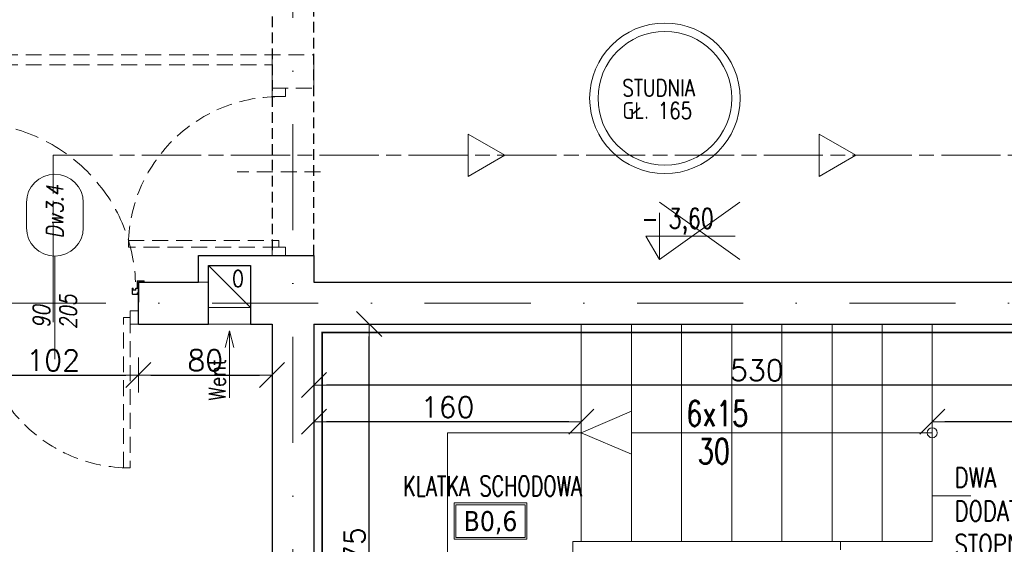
# Model space of a CAD drawing. Header units: millimetres. Extents: x 23192 to 177760, y -399809 to -79279.
# Tile 159 of 256: x 51829 to 52418, y -195083 to -194770. Entities that reach past the tile are written whole.
import ezdxf
from ezdxf.enums import TextEntityAlignment as Align

# ---------------------------------------------------------------- set-up
doc = ezdxf.new("R2010")
doc.units = ezdxf.units.MM
for name, pattern in [('2_3', [1, 0.5, -0.5]), ('CACHE', [9.525, 6.35, -3.175]), ('CARKOVANA', [7.5, 5, -2.5]), ('CENTER', [0.6, 0.375, -0.075, 0.075, -0.075]), ('CHAIN', [0.3543, 0.2362, -0.0295, 0.0591, -0.0295]), ('DASHDOT', [25.4, 12.7, -6.35, 0, -6.35]), ('Hidden Line', [391.222223, 282.222223, -109]), ('HIDDEN2', [4.7625, 3.175, -1.5875])]:
    doc.linetypes.add(name, pattern=pattern)
doc.layers.get('0').update_dxf_attribs({"lineweight": 0})
for name, color, linetype, lineweight in [('!! 0_ Istn-sciany', 3, 'Continuous', 30), ('!! 0_ Istn-widok', 1, 'Continuous', 15), ('!! 0_ Opis', 8, 'Continuous', 13), ('!! 0_Istn-armatura', 6, 'Continuous', 9), ('!! 0_Istn-went', 5, 'Continuous', 13), ('!! 0_Opis_pom', 9, 'Continuous', 13), ('!! 0_Widok', 1, 'Continuous', 15), ('!! 1  WYDZIELENIE PPOŻ', 252, 'Continuous', 0), ('!! 1_droga ewakuacyjna', 3, 'CHAIN', 20), ('!! 1_drzwi-linia', 213, 'Continuous', 5), ('!! 2_drzwi opis', 151, 'Continuous', 9), ('!! wymiary osi', 250, 'Continuous', 9), ('0-osie-liniA', 14, 'DASHDOT', 5)]:
    doc.layers.add(name, color=color, linetype=linetype, lineweight=lineweight)
doc.layers.add('!! 1_PROJ przerywana', color=3, linetype='CACHE')
doc.layers.add('!! 1_Wyburzenia', color=252, linetype='CARKOVANA', lineweight=13, true_color=0x696969)
doc.styles.add('50', font='ROMANS.shx', dxfattribs={"width": 0.8, "height": 10})
doc.styles.add('ARCHETYP', font='romans.shx', dxfattribs={"height": 15})
doc.styles.add('ARIAL', font='tahoma.ttf')
doc.styles.add('SIMPLEX', font='simplex.shx', dxfattribs={"width": 0.77})
doc.styles.add('TXT', font='simplex.shx')
doc.dimstyles.new('DIM50', dxfattribs={"dimscale": 5, "dimtxt": 2.5, "dimasz": 1.5, "dimexe": 0, "dimexo": 0, "dimgap": 0.5, "dimtad": 1, "dimdec": 4, "dimrnd": 0.5, "dimdsep": 46, "dimtxsty": 'TXT', "dimblk1": 'TICK1', "dimblk2": 'TICK1', "dimsah": 1, "dimcen": 0, "dimse1": 1, "dimse2": 1, "dimclrd": 1, "dimclre": 7, "dimclrt": 9, "dimadec": 0, "dimazin": 0, "dimtfac": 1, "dimtdec": 4, "dimtmove": 2, "dimatfit": 3, "dimldrblk": 'TICK1', "dimfxl": 1, "dimtolj": 1, "dimarcsym": 0})

# ---------------------------------------------------------------- blocks, each defined once
blk = doc.blocks.new('BLOK OSI')
at = {"layer": '0-osie-liniA', "ltscale": 5}
for points in [[(51992.21142, -199661.23318), (51992.21142, -193642.4104)], [(48639.25763, -195002.0883), (55442.2848, -195002.0883)]]:
    blk.add_lwpolyline(points, dxfattribs=at)
blk = doc.blocks.new('zaw-dr-90-p')
at = {"color": 2, "linetype": 'CENTER', "ltscale": 0.2}
for p, q in [((12, 0), (-12, 0)), ((0, 12), (0, -12)), ((24.5, 24), (31, 24)), ((24.5, 19), (31, 19))]:
    blk.add_line(p, q, dxfattribs=at)
at = {"ltscale": 0.2}
for p, q in [((10, 12), (6.5, 12)), ((10, 0), (10, 6.5))]:
    blk.add_line(p, q, dxfattribs=at)
blk.add_lwpolyline([(0, 6.5), (23.5, 6.5, 0.414214), (28, 11), (28, 31), (24.5, 31), (24.5, 11, -0.414214), (23.5, 10), (0, 10, 4.561698), (7.6, 6.5), (4.9, 4.2)], format="xyb", dxfattribs=at)
blk.add_lwpolyline([(-0.2, -0.2), (-2.5, -0.2), (-2.5, 0.2), (-0.2, 0.2), (-0.2, 2.5), (0.2, 2.5), (0.2, 0.2), (2.8, 0.2), (2.8, -0.2), (0.2, -0.2), (0.2, -2.8), (-0.2, -2.8)], close=True)
blk.add_lwpolyline([(10, 10), (10, 39), (6.5, 39), (6.5, 10)], dxfattribs=at)
blk.add_circle((0, 0), 6.5, dxfattribs=at)
blk = doc.blocks.new('drzwi 90- sc 12')
for p, q in [((-13620.32, 20410.16), (-13620.32, 20313.77)), ((-13614.92, 20409.86), (-13620.32, 20409.86)), ((-13616.12, 20410.26), (-13620.22, 20410.26)), ((-13616.12, 20410.26), (-13620, 20410.26)), ((-13618.17, 20410.26), (-13616.22, 20410.26)), ((-13618.17, 20410.26), (-13616.22, 20410.26)), ((-13616.12, 20410.26), (-13616.12, 20411.46)), ((-13616.12, 20411.46), (-13615.02, 20411.46)), ((-13614.92, 20411.36), (-13614.92, 20313.77)), ((-13620.32, 20313.47), (-13620.32, 20317.97)), ((-13614.92, 20313.77), (-13620.32, 20313.77)), ((-13618.22, 20313.37), (-13620.22, 20313.37)), ((-13618.22, 20313.67), (-13618.22, 20313.37)), ((-13618.22, 20313.67), (-13616.42, 20313.67)), ((-13615.92, 20313.17), (-13615.92, 20312.17)), ((-13614.92, 20312.27), (-13614.92, 20317.97)), ((-13715.57, 20308.32), (-13715.57, 20308.56)), ((-13715.57, 20307.69), (-13715.57, 20308.56)), ((-13715.57, 20307.82), (-13715.57, 20308.56)), ((-13715.57, 20307.72), (-13715.37, 20307.72)), ((-13617.77, 20311.12), (-13617.77, 20305.72)), ((-13617.77, 20311.12), (-13617.77, 20305.72)), ((-13616.17, 20309.92), (-13617.37, 20309.92)), ((-13616.17, 20309.92), (-13616.17, 20311.02)), ((-13615.92, 20312.17), (-13615.02, 20312.17)), ((-13715.77, 20301.96), (-13716.27, 20301.96)), ((-13616.77, 20301.96), (-13616.27, 20301.96))]:
    blk.add_line(p, q)
for points in [[(-13665.27, 20284.96), (-13665.27, 20325.83)], [(-13615.57, 20309.64), (-13615.32, 20309.64), (-13615.32, 20309.82), (-13616.32, 20309.82), (-13616.32, 20309.64), (-13615.92, 20309.64)]]:
    blk.add_lwpolyline(points)
at = {"lineweight": 30}
for points in [[(-13716.27, 20308.92), (-13721.27, 20308.92)], [(-13716.27, 20308.92), (-13716.27, 20296.92)], [(-13614.27, 20308.92), (-13609.27, 20308.92)], [(-13614.27, 20308.92), (-13614.27, 20296.92)]]:
    blk.add_lwpolyline(points, dxfattribs=at)
at = {"ltscale": 0.2}
for points in [[(-13715.57, 20307.51), (-13715.57, 20309.48, 0.414214), (-13715.91, 20309.82), (-13719.43, 20309.82, 0.414214), (-13719.77, 20309.48), (-13719.77, 20308.92), (-13719.59, 20308.92), (-13719.59, 20309.48, -0.414214), (-13719.43, 20309.64), (-13716.97, 20309.64)], [(-13716.97, 20309.64), (-13715.91, 20309.64, -0.414214), (-13715.75, 20309.48), (-13715.75, 20307.51)], [(-13715.75, 20307.76), (-13715.75, 20305.58, 0.414214), (-13715.41, 20305.24), (-13714.96, 20305.24, -0.414214), (-13714.8, 20305.08), (-13714.8, 20304.48, 0.414214), (-13714.46, 20304.14), (-13713.28, 20304.14, 0.414214), (-13712.94, 20304.48), (-13712.94, 20305.15, -1), (-13712.75, 20305.15), (-13712.75, 20301.96, -0.414214), (-13712.91, 20301.8), (-13715.43, 20301.8, -0.414214), (-13715.59, 20301.96), (-13715.59, 20302.52), (-13715.77, 20302.52), (-13715.77, 20301.96, 0.414214), (-13715.43, 20301.62), (-13712.91, 20301.62, 0.414214), (-13712.57, 20301.96), (-13712.57, 20305.15, 1), (-13713.12, 20305.15), (-13713.12, 20304.48, -0.414214), (-13713.28, 20304.32), (-13714.46, 20304.32, -0.414214), (-13714.62, 20304.48), (-13714.62, 20305.08, 0.414214), (-13714.96, 20305.42), (-13715.41, 20305.42, -0.414214), (-13715.57, 20305.58), (-13715.57, 20307.64)], [(-13615.92, 20309.64), (-13616.63, 20309.64, 0.414214), (-13616.79, 20309.48), (-13616.79, 20305.58, -0.414214), (-13617.13, 20305.24), (-13617.58, 20305.24, 0.414214), (-13617.74, 20305.08), (-13617.74, 20304.48, -0.414214), (-13618.08, 20304.14), (-13619.26, 20304.14, -0.414214), (-13619.6, 20304.48), (-13619.6, 20305.15, 1), (-13619.79, 20305.15), (-13619.79, 20301.96, 0.414214), (-13619.63, 20301.8), (-13617.11, 20301.8, 0.414214), (-13616.95, 20301.96), (-13616.95, 20302.52), (-13616.77, 20302.52), (-13616.77, 20301.96, -0.414214), (-13617.11, 20301.62), (-13619.63, 20301.62, -0.414214), (-13619.97, 20301.96), (-13619.97, 20305.15, -1), (-13619.42, 20305.15), (-13619.42, 20304.48, 0.414214), (-13619.26, 20304.32), (-13618.08, 20304.32, 0.414214), (-13617.92, 20304.48), (-13617.92, 20305.08, -0.414214), (-13617.58, 20305.42), (-13617.13, 20305.42, 0.414214), (-13616.97, 20305.58), (-13616.97, 20309.48, -0.414214), (-13616.63, 20309.82), (-13613.11, 20309.82, -0.414214), (-13612.77, 20309.48), (-13612.77, 20308.92), (-13612.95, 20308.92), (-13612.95, 20309.48, 0.414214), (-13613.11, 20309.64), (-13615.57, 20309.64)]]:
    blk.add_lwpolyline(points, format="xyb", dxfattribs=at)
blk.add_lwpolyline([(-13616.79, 20308.82), (-13616.97, 20308.82), (-13616.97, 20307.42), (-13616.79, 20307.42)], close=True)
for centre, radius, start, end in [((-13620.22, 20410.16), 0.1, 90, 180), ((-13615.02, 20411.36), 0.1, 0, 90), ((-13620.22, 20313.47), 0.1, 180, 270), ((-13616.42, 20313.17), 0.5, 0, 90), ((-13616.27, 20311.02), 0.1, 0, 90), ((-13615.02, 20312.27), 0.1, 270, 0)]:
    blk.add_arc(centre, radius, start, end)
at = {"linetype": 'Hidden Line', "lineweight": 9, "ltscale": 0.05}
blk.add_arc((-13615.5, 20305.14), 99.12, 94.80054, 177.69442, dxfattribs=at)
at = {"xscale": 0.09999999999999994, "yscale": 0.09999999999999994, "zscale": 0.09999999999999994, "rotation": 180.0000000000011}
blk.add_blockref('zaw-dr-90-p', (-13614.92, 20310.92), dxfattribs=at)
blk = doc.blocks.new('1_ok-opis')
blk.add_line((0, 111.61), (0, 50))
for points in [[(-17, 128.61), (-17, 143.61)], [(17, 128.61), (17, 143.61)]]:
    blk.add_lwpolyline(points)
for centre, start, end in [((0, 143.61), 0, 180), ((0, 128.61), 180, 0)]:
    blk.add_arc(centre, 17, start, end)
at = {"style": 'ARCHETYP'}
for tag, height, rotation, p in [('NR', 12, 90, (0, 136.9)), ('NR', 12, 270, (0, 136.9)), ('SZEROKOŚĆ', 10, 90, (-8, 78.29)), ('WYSOKOŚĆ', 10, 270, (-8, 78.29)), ('WYSOKOŚĆ', 10, 90, (8, 78.29)), ('SZEROKOŚĆ', 10, 270, (8, 78.29))]:
    blk.add_attdef(tag, text='', height=height, rotation=rotation, dxfattribs=at).set_placement(p, align=Align.MIDDLE)
blk = doc.blocks.new('TICK1')
at = {"color": 2}
blk.add_line((-1, -1), (1, 1), dxfattribs=at)
at = {"color": 0}
for p, q in [((0, -1.4), (0, 1.4)), ((0, 0), (-1, 0))]:
    blk.add_line(p, q, dxfattribs=at)
blk = doc.blocks.new('*D2473')
at = {"layer": '!! wymiary osi', "color": 1, "lineweight": -2, "transparency": 16777216}
blk.add_line((52527.21, -194988.08), (52012.21, -194988.08), dxfattribs=at)
at = {"layer": 'DEFPOINTS', "color": 0, "transparency": 16777216}
for p in [(52004.71, -194951.59), (52534.71, -194951.59), (52004.71, -194988.08)]:
    blk.add_point(p, dxfattribs=at)
at = {"layer": '!! wymiary osi', "color": 1, "lineweight": -2, "transparency": 16777216, "xscale": 7.5, "yscale": 7.5, "zscale": 7.5, "rotation": 180}
blk.add_blockref('TICK1', (52004.71, -194988.08), dxfattribs=at)
at = {"layer": '!! wymiary osi', "color": 1, "lineweight": -2, "transparency": 16777216, "xscale": 7.5, "yscale": 7.5, "zscale": 7.5}
blk.add_blockref('TICK1', (52534.71, -194988.08), dxfattribs=at)
at = {"layer": '!! wymiary osi', "color": 9, "transparency": 16777216, "insert": (52269.71, -194979.33), "char_height": 12.5, "attachment_point": 5, "style": 'TXT'}
blk.add_mtext('\\A1;530', dxfattribs=at)
blk = doc.blocks.new('*D2478')
at = {"layer": '!! wymiary osi', "color": 1, "lineweight": -2, "transparency": 16777216}
blk.add_line((52037.78, -195219.09), (52037.78, -194959.09), dxfattribs=at)
at = {"layer": 'DEFPOINTS', "color": 0, "transparency": 16777216}
for p in [(52004.71, -194951.59), (52037.78, -194951.59), (52004.71, -195226.59)]:
    blk.add_point(p, dxfattribs=at)
at = {"layer": '!! wymiary osi', "color": 1, "lineweight": -2, "transparency": 16777216, "xscale": 7.5, "yscale": 7.5, "zscale": 7.5}
for p, rotation in [((52037.78, -194951.59), 90), ((52037.78, -195226.59), 270)]:
    blk.add_blockref('TICK1', p, dxfattribs=dict(at, rotation=rotation))
at = {"layer": '!! wymiary osi', "color": 9, "transparency": 16777216, "insert": (52029.03, -195089.09), "char_height": 12.5, "attachment_point": 5, "rotation": 90, "style": 'TXT'}
blk.add_mtext('\\A1;275', dxfattribs=at)
blk = doc.blocks.new('*D2479')
at = {"layer": '!! wymiary osi', "color": 1, "lineweight": -2, "transparency": 16777216}
blk.add_line((52527.21, -195010.02), (52382.21, -195010.02), dxfattribs=at)
at = {"layer": 'DEFPOINTS', "color": 0, "transparency": 16777216}
for p in [(52374.71, -194951.59), (52534.71, -194951.59), (52374.71, -195010.02)]:
    blk.add_point(p, dxfattribs=at)
at = {"layer": '!! wymiary osi', "color": 1, "lineweight": -2, "transparency": 16777216, "xscale": 7.5, "yscale": 7.5, "zscale": 7.5, "rotation": 180}
blk.add_blockref('TICK1', (52374.71, -195010.02), dxfattribs=at)
at = {"layer": '!! wymiary osi', "color": 1, "lineweight": -2, "transparency": 16777216, "xscale": 7.5, "yscale": 7.5, "zscale": 7.5}
blk.add_blockref('TICK1', (52534.71, -195010.02), dxfattribs=at)
at = {"layer": '!! wymiary osi', "color": 9, "transparency": 16777216, "insert": (52454.71, -195001.27), "char_height": 12.5, "attachment_point": 5, "style": 'TXT'}
blk.add_mtext('\\A1;160', dxfattribs=at)
blk = doc.blocks.new('*D2480')
at = {"layer": '!! wymiary osi', "color": 1, "lineweight": -2, "transparency": 16777216}
blk.add_line((52157.21, -195010.02), (52012.21, -195010.02), dxfattribs=at)
at = {"layer": 'DEFPOINTS', "color": 0, "transparency": 16777216}
for p in [(52004.71, -195010.02), (52004.71, -195016.59), (52164.71, -195016.59)]:
    blk.add_point(p, dxfattribs=at)
at = {"layer": '!! wymiary osi', "color": 1, "lineweight": -2, "transparency": 16777216, "xscale": 7.5, "yscale": 7.5, "zscale": 7.5, "rotation": 180}
blk.add_blockref('TICK1', (52004.71, -195010.02), dxfattribs=at)
at = {"layer": '!! wymiary osi', "color": 1, "lineweight": -2, "transparency": 16777216, "xscale": 7.5, "yscale": 7.5, "zscale": 7.5}
blk.add_blockref('TICK1', (52164.71, -195010.02), dxfattribs=at)
at = {"layer": '!! wymiary osi', "color": 9, "transparency": 16777216, "insert": (52084.71, -195001.27), "char_height": 12.5, "attachment_point": 5, "style": 'TXT'}
blk.add_mtext('\\A1;160', dxfattribs=at)
blk = doc.blocks.new('*D2585')
at = {"layer": '!! wymiary osi', "color": 1, "lineweight": -2, "transparency": 16777216}
blk.add_line((51805.21, -194982.06), (51892.21, -194982.06), dxfattribs=at)
at = {"layer": 'DEFPOINTS', "color": 0, "transparency": 16777216}
for p in [(51797.71, -194951.59), (51899.71, -194951.59), (51899.71, -194982.06)]:
    blk.add_point(p, dxfattribs=at)
at = {"layer": '!! wymiary osi', "color": 1, "lineweight": -2, "transparency": 16777216, "xscale": 7.5, "yscale": 7.5, "zscale": 7.5, "rotation": 180}
blk.add_blockref('TICK1', (51797.71, -194982.06), dxfattribs=at)
at = {"layer": '!! wymiary osi', "color": 1, "lineweight": -2, "transparency": 16777216, "xscale": 7.5, "yscale": 7.5, "zscale": 7.5}
blk.add_blockref('TICK1', (51899.71, -194982.06), dxfattribs=at)
at = {"layer": '!! wymiary osi', "color": 9, "transparency": 16777216, "insert": (51848.71, -194973.31), "char_height": 12.5, "attachment_point": 5, "style": 'TXT'}
blk.add_mtext('\\A1;102', dxfattribs=at)
blk = doc.blocks.new('*D2586')
at = {"layer": '!! wymiary osi', "color": 1, "lineweight": -2, "transparency": 16777216}
blk.add_line((51907.21, -194982.06), (51972.21, -194982.06), dxfattribs=at)
at = {"layer": 'DEFPOINTS', "color": 0, "transparency": 16777216}
for p in [(51899.71, -194951.59), (51979.71, -194951.59), (51979.71, -194982.06)]:
    blk.add_point(p, dxfattribs=at)
at = {"layer": '!! wymiary osi', "color": 1, "lineweight": -2, "transparency": 16777216, "xscale": 7.5, "yscale": 7.5, "zscale": 7.5, "rotation": 180}
blk.add_blockref('TICK1', (51899.71, -194982.06), dxfattribs=at)
at = {"layer": '!! wymiary osi', "color": 1, "lineweight": -2, "transparency": 16777216, "xscale": 7.5, "yscale": 7.5, "zscale": 7.5}
blk.add_blockref('TICK1', (51979.71, -194982.06), dxfattribs=at)
at = {"layer": '!! wymiary osi', "color": 9, "transparency": 16777216, "insert": (51939.71, -194973.31), "char_height": 12.5, "attachment_point": 5, "style": 'TXT'}
blk.add_mtext('\\A1;80', dxfattribs=at)

msp = doc.modelspace()

# ---------------------------------------------------------------- linework, layer by layer
at = {"layer": '!! 0_ Istn-sciany'}
for points in [[(51935.71142, -194910.5883), (52004.71142, -194910.5883)], [(51935.71142, -194926.5883), (51935.71142, -194910.5883)], [(52004.71142, -194910.5883), (52004.71142, -194926.5883)], [(51941.71142, -194951.5883), (51941.71142, -194916.5883)], [(51941.71142, -194916.5883), (51966.71142, -194916.5883)], [(51966.71142, -194916.5883), (51966.71142, -194951.5883)], [(51899.71142, -194926.5883), (51935.71142, -194926.5883)], [(51899.71142, -194951.5883), (51899.71142, -194926.5883)], [(52004.71142, -194926.5883), (52664.71142, -194926.5883)], [(51899.71142, -194951.5883), (51941.71142, -194951.5883)], [(51966.71142, -194951.5883), (51979.71142, -194951.5883)], [(51979.71142, -194951.5883), (51979.71142, -195587.5883)], [(52004.71142, -194951.5883), (52664.71134, -194951.5883)], [(52004.71142, -194951.5883), (52004.71142, -195226.5883)]]:
    msp.add_lwpolyline(points, dxfattribs=at)
at = {"layer": '!! 0_ Istn-widok'}
for points in [[(51935.71142, -194926.5883), (51941.71142, -194926.5883)], [(52164.71142, -194951.5883), (52164.71142, -195081.5883)], [(52194.71142, -194951.5883), (52194.71142, -195081.5883)], [(52224.71142, -194951.5883), (52224.71142, -195081.5883)], [(52254.71142, -194951.5883), (52254.71142, -195081.5883)], [(52284.71142, -194951.5883), (52284.71142, -195081.5883)], [(52314.71142, -194951.5883), (52314.71142, -195081.5883)], [(52344.71142, -194951.5883), (52344.71142, -195081.5883)], [(52374.71142, -194951.5883), (52374.71142, -195081.5883)], [(52084.71142, -195016.5883), (52084.71142, -195161.5883)], [(52084.71142, -195016.5883), (52164.71142, -195016.5883)], [(52194.71142, -195016.5883), (52374.71142, -195016.5883)], [(52159.71142, -195081.5883), (52374.71142, -195081.5883)], [(52159.71142, -195081.5883), (52159.71142, -195096.5883)], [(52319.71142, -195081.5883), (52319.71142, -195086.5883)]]:
    msp.add_lwpolyline(points, dxfattribs=at)
msp.add_circle((52374.71142, -195016.5883), 3, dxfattribs=at)
at = {"layer": '!! 0_ Opis'}
for points in [[(52211.45827, -194884.98218), (52211.45827, -194912.98394)], [(52211.45827, -194912.98394), (52203.37486, -194898.98306)], [(52203.37486, -194898.98306), (52256.80906, -194898.98306)], [(52374.71142, -195081.5883), (52374.71142, -195054.3898), (52397.81633, -195054.3898)]]:
    msp.add_lwpolyline(points, dxfattribs=at)
at = {"layer": '!! 0_Istn-armatura'}
for radius in [45, 40]:
    msp.add_circle((52214.71142, -194816.5883), radius, dxfattribs=at)
at = {"layer": '!! 0_Istn-went'}
msp.add_lwpolyline([(51941.71142, -194941.5883), (51966.71142, -194941.5883), (51966.71142, -194916.5883), (51941.71142, -194916.5883)], close=True, dxfattribs=at)
for points in [[(51941.71142, -194916.5883), (51966.71142, -194941.5883)], [(51941.71142, -194951.5883), (51966.71142, -194951.5883)], [(51954.21142, -194955.64023), (51951.53193, -194965.64023)], [(51954.21142, -194995.68676), (51954.21142, -194955.64023)], [(51954.21142, -194955.64023), (51956.89092, -194965.64023)]]:
    msp.add_lwpolyline(points, dxfattribs=at)
at = {"layer": '!! 0_Opis_pom', "ltscale": 0.7}
for points in [[(52088.65055, -195080.27267), (52132.17055, -195080.27267), (52132.17055, -195058.51267), (52088.65055, -195058.51267)], [(52089.73855, -195079.18467), (52131.08255, -195079.18467), (52131.08255, -195059.60067), (52089.73855, -195059.60067)]]:
    msp.add_lwpolyline(points, close=True, dxfattribs=at)
at = {"layer": '!! 0_Widok'}
for points in [[(52164.71142, -195016.5883), (52194.71142, -195003.70439)], [(52164.71142, -195016.5883), (52194.71142, -195029.47222)]]:
    msp.add_lwpolyline(points, dxfattribs=at)
at = {"layer": '!! 1  WYDZIELENIE PPOŻ', "color": 20, "linetype": '2_3', "ltscale": 10, "true_color": 0xf65c09, "const_width": 1}
msp.add_lwpolyline([(52529.71142, -195221.5883), (52009.71142, -195221.5883), (52009.71142, -194956.5883), (52529.71142, -194956.5883)], close=True, dxfattribs=at)
at = {"layer": '!! 1_droga ewakuacyjna', "ltscale": 150}
for points in [[(52118.87535, -194850.65907), (52096.94153, -194863.32256), (52096.94153, -194837.99557)], [(52328.87535, -194850.65907), (52306.94153, -194863.32256), (52306.94153, -194837.99557)]]:
    msp.add_lwpolyline(points, close=True, dxfattribs=at)
msp.add_lwpolyline([(51848.71138, -194926.5883), (51848.71138, -194850.65907), (52743.68434, -194850.65907), (52743.68434, -195166.81752), (52559.71142, -195166.81752)], dxfattribs=at)
at = {"layer": '!! 1_PROJ przerywana'}
for points in [[(51979.71142, -194710.5883), (51979.71142, -194910.5883)], [(52004.71142, -194910.5883), (52004.71142, -194710.5883)]]:
    msp.add_lwpolyline(points, dxfattribs=at)
at = {"layer": '!! 1_Wyburzenia', "linetype": 'HIDDEN2', "ltscale": 3}
for points in [[(51703.71142, -194790.5883), (52004.71142, -194790.5883)], [(51979.71142, -194796.5883), (51979.71142, -194790.5883)], [(52004.71142, -194790.5883), (52004.71142, -194810.5883)], [(51703.71142, -194796.5883), (51979.71142, -194796.5883)], [(51979.71142, -194796.5883), (51979.71142, -194810.5883)], [(51979.71142, -194810.5883), (52004.71142, -194810.5883)], [(52008.71142, -194860.5883), (51958.71142, -194860.5883)], [(51849.71142, -194922.5883), (51849.71142, -194972.5883)]]:
    msp.add_lwpolyline(points, dxfattribs=at)
for points in [[(51987.71142, -194815.5883), (51987.71142, -194810.5883), (51979.71142, -194810.5883), (51979.71142, -194815.5883)], [(51893.71142, -194901.5883), (51983.71142, -194901.5883), (51983.71142, -194905.5883), (51893.71142, -194905.5883)], [(51987.71142, -194905.5883), (51987.71142, -194910.5883), (51979.71142, -194910.5883), (51979.71142, -194905.5883)], [(51894.71142, -194943.5883), (51899.71142, -194943.5883), (51899.71142, -194951.5883), (51894.71142, -194951.5883)], [(51890.71142, -195037.5883), (51890.71142, -194947.5883), (51894.71142, -194947.5883), (51894.71142, -195037.5883)]]:
    msp.add_lwpolyline(points, close=True, dxfattribs=at)
for centre, start, end in [((51983.71142, -194905.5883), 90.00000004, 180.00000004), ((51894.71142, -194947.5883), 180.00000004, 270.00000004)]:
    msp.add_arc(centre, 90, start, end, dxfattribs=at)
for points in [[(52211.45827, -194912.98394), (52259.4755, -194878.71923)], [(52259.4755, -194912.98394), (52211.45827, -194878.71923)]]:
    msp.add_lwpolyline(points)

# ---------------------------------------------------------------- block references
at = {"layer": '!! 1_drzwi-linia', "xscale": -1}
msp.add_blockref('drzwi 90- sc 12', (38183.44172, -215235.51264), dxfattribs=at)
at = {"layer": '!! 2_drzwi opis'}
ref = msp.add_blockref('1_ok-opis', (51849.71142, -195022.5883), dxfattribs=dict(at, xscale=-1, rotation=359.9999963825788))
ref.add_attrib('WYSOKOŚĆ', '90 ', dxfattribs={"layer": '0', "height": 10, "rotation": 89.99999638, "style": '50', "oblique": 10, "width": 0.8}).set_placement((51841.71143, -194944.29745), align=Align.MIDDLE)
ref.add_attrib('SZEROKOŚĆ', '205', dxfattribs={"layer": '0', "height": 10, "rotation": 89.99999638, "style": '50', "oblique": 10, "width": 0.8}).set_placement((51857.71143, -194944.29745), align=Align.MIDDLE)
ref.add_attrib('NR', 'Dw3.4', dxfattribs={"layer": '0', "height": 10, "rotation": 89.99999638, "style": '50', "oblique": 10, "width": 0.8}).set_placement((51849.71143, -194884.38116), align=Align.MIDDLE)
at = {"layer": '!! wymiary osi'}
msp.add_blockref('BLOK OSI', (0, 63), dxfattribs=at)

# ---------------------------------------------------------------- texts
at = {"layer": '!! 0_ Opis', "style": 'SIMPLEX', "width": 0.75}
for s, height, p in [('- 3,60', 12, (52200.77082, -194894.40494)), ('6x15', 15, (52227.53086, -195012.55401)), ('30', 15, (52234.3987, -195035.15336))]:
    msp.add_text(s, height=height, dxfattribs=at).set_placement(p)
at = {"layer": '!! 0_ Opis', "insert": (52387.99054, -195037.37975), "char_height": 12, "attachment_point": 1, "style": 'SIMPLEX'}
msp.add_mtext_dynamic_manual_height_columns('DWA DODATKOWE STOPNIE', width=46.7031119, gutter_width=75, heights=[0], dxfattribs=at)
at = {"layer": '!! 0_Istn-armatura', "style": 'ARCHETYP', "width": 0.8}
for s, p in [('STUDNIA', (52189.27272, -194815.29393)), ('GŁ. 165', (52189.27272, -194828.93048))]:
    msp.add_text(s, height=10, rotation=0.00000004, dxfattribs=at).set_placement(p)
at = {"layer": '!! 0_Istn-went', "style": 'ARCHETYP', "width": 0.8}
for s, rotation, p in [('0', 0.00000004, (51955.87286, -194929.41077)), ('Went', 89.99999996, (51951.8812, -194997.47365))]:
    msp.add_text(s, height=10, rotation=rotation, dxfattribs=at).set_placement(p)
at = {"layer": '!! 0_Opis_pom', "ltscale": 0.7, "style": 'TXT', "width": 0.7}
msp.add_text('KLATKA SCHODOWA', height=12, dxfattribs=at).set_placement((52111.52568, -195054.46636), align=Align.CENTER)
at = {"layer": '!! 0_Opis_pom', "ltscale": 0.7, "style": 'ARIAL'}
msp.add_attdef('B0,6', text='', height=11.968, dxfattribs=at).set_placement((52110.41055, -195069.39267), align=Align.MIDDLE_CENTER)

# ---------------------------------------------------------------- dimensions: what is measured, and where the dimension line sits
at = {"layer": '!! wymiary osi'}
dim = msp.add_linear_dim(base=(52037.78178, -194951.5883), p1=(52004.71142, -195226.5883), p2=(52004.71142, -194951.5883), angle=90, dimstyle='DIM50', dxfattribs=at)
dim.commit()
dim.dimension.update_dxf_attribs({"geometry": '*D2478', "text_midpoint": (52029.03178, -195089.0883)})
for base, p1, p2, picture, middle in [((51899.71142, -194982.06011), (51797.71142, -194951.5883), (51899.71142, -194951.5883), '*D2585', (51848.71142, -194973.31011)), ((51979.71142, -194982.06011), (51899.71142, -194951.5883), (51979.71142, -194951.5883), '*D2586', (51939.71142, -194973.31011)), ((52004.71142, -194988.08218), (52534.71142, -194951.5883), (52004.71142, -194951.5883), '*D2473', (52269.71142, -194979.33218)), ((52374.71142, -195010.02207), (52534.71142, -194951.5883), (52374.71142, -194951.5883), '*D2479', (52454.71142, -195001.27207)), ((52004.71142, -195010.02207), (52164.71142, -195016.5883), (52004.71142, -195016.5883), '*D2480', (52084.71142, -195001.27207))]:
    dim = msp.add_linear_dim(base=base, p1=p1, p2=p2, dimstyle='DIM50', dxfattribs=at)
    dim.commit()
    dim.dimension.update_dxf_attribs({"geometry": picture, "text_midpoint": middle})

doc.saveas('drawing.dxf')
